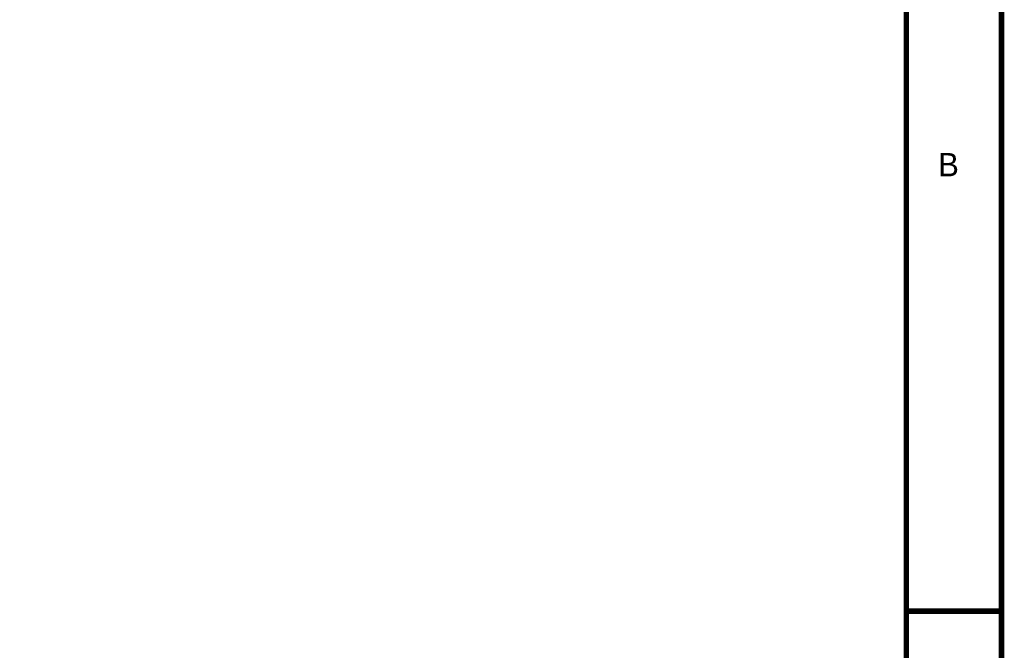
# Model space of a CAD drawing. Header units: inches. Extents: x 0 to 292, y 0 to 193.
# Tile 253 of 256: x 240 to 292, y 94 to 128. Entities that reach past the tile are written whole.
import ezdxf

# ---------------------------------------------------------------- set-up
doc = ezdxf.new("R2010")
doc.units = ezdxf.units.IN
doc.layers.add('Sheet', color=255, linetype='Continuous')

msp = doc.modelspace()

# ---------------------------------------------------------------- linework, layer by layer
at = {"layer": 'Sheet'}
for points in [[(0.058, 193.04, 0.3, 0.3, 0), (292.061, 193.04, 0.3, 0.3, 0), (292.061, 0, 0.3, 0.3, 0), (0.058, 0, 0.3, 0.3, 0), (0.058, 193.04, 0.3, 0.3, 0)], [(0.058, 193.04, 0.0991, 0.0991, 0), (0.058, 0, 0.0991, 0.0991, 0), (292.061, 0, 0.0991, 0.0991, 0), (292.061, 193.04, 0.0991, 0.0991, 0), (0.058, 193.04, 0.0991, 0.0991, 0), (0.058, 193.04, 0.0991, 0.0991, 0)], [(5.144, 187.953, 0.3, 0.3, 0), (286.976, 187.953, 0.3, 0.3, 0), (286.976, 5.068, 0.3, 0.3, 0), (5.144, 5.068, 0.3, 0.3, 0), (5.144, 187.953, 0.3, 0.3, 0)], [(5.144, 187.953, 0.0991, 0.0991, 0), (5.144, 5.068, 0.0991, 0.0991, 0), (286.976, 5.068, 0.0991, 0.0991, 0), (286.976, 187.953, 0.0991, 0.0991, 0), (5.144, 187.953, 0.0991, 0.0991, 0), (5.144, 187.953, 0.0991, 0.0991, 0)]]:
    msp.add_lwpolyline(points, format="xyseb", close=True, dxfattribs=at)
msp.add_lwpolyline([(292.061, 96.52, 0.3, 0.3, 0), (286.976, 96.52, 0.3, 0.3, 0)], format="xyseb", dxfattribs=at)

# ---------------------------------------------------------------- texts
msp.add_text('B', height=1.247, dxfattribs=at).set_placement((288.671, 119.753))

doc.saveas('drawing.dxf')
